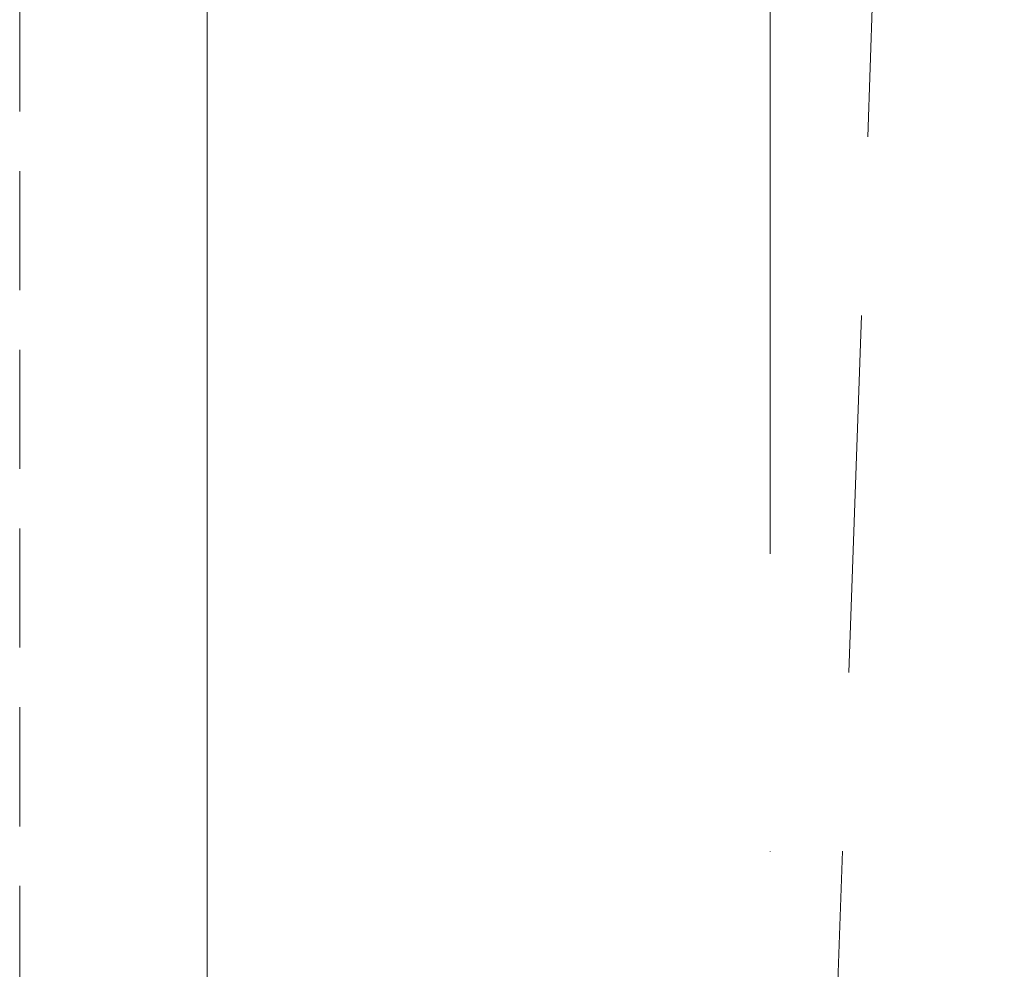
# Model space of a CAD drawing. Header units: millimetres. Extents: x 144573 to 336993, y 74252 to 247042.
# Tile 63 of 256: x 147061 to 147586, y 185357 to 185863. Entities that reach past the tile are written whole.
import ezdxf

# ---------------------------------------------------------------- set-up
doc = ezdxf.new("R2010")
doc.units = ezdxf.units.MM
for name, pattern in [('CK_Čerchovaná 50', [6, 3, -1.5, 0, -1.5]), ('ČERCHOVANÁ', [25.4, 12.7, -6.35, 0, -6.35]), ('ČÁRKOVANÁ', [19.05, 12.7, -6.35])]:
    doc.linetypes.add(name, pattern=pattern)
for name, color, linetype, lineweight in [('FASÁDA DETAILNÍ', 255, 'Continuous', 0), ('NOVA', 255, 'Continuous', 0), ('OSY', 255, 'Continuous', 0), ('TENKA', 255, 'Continuous', 0)]:
    doc.layers.add(name, color=color, linetype=linetype, lineweight=lineweight)

msp = doc.modelspace()

# ---------------------------------------------------------------- linework, layer by layer
at = {"layer": 'FASÁDA DETAILNÍ', "linetype": 'ČÁRKOVANÁ', "ltscale": 5}
msp.add_lwpolyline([(172961.48, 174955.259), (147061.48, 174955.259), (147061.48, 197955.259), (172961.48, 197955.259)], close=True, dxfattribs=at)
at = {"layer": 'NOVA', "linetype": 'ČÁRKOVANÁ', "ltscale": 15}
msp.add_line((147161.48, 175805.259), (147911.48, 197105.259), dxfattribs=at)
at = {"layer": 'NOVA'}
msp.add_line((147161.48, 175055.259), (147161.48, 190997.759), dxfattribs=at)
at = {"layer": 'NOVA', "ltscale": 5}
msp.add_line((147161.48, 175055.259), (147161.48, 190997.759), dxfattribs=at)
at = {"layer": 'OSY', "linetype": 'ČERCHOVANÁ', "ltscale": 25}
msp.add_line((147461.48, 199232.667), (147461.48, 174158.02), dxfattribs=at)
at = {"layer": 'TENKA', "linetype": 'CK_Čerchovaná 50', "ltscale": 50}
msp.add_line((147161.48, 174855.259), (147161.48, 198055.259), dxfattribs=at)
at = {"layer": 'TENKA', "ltscale": 20}
msp.add_lwpolyline([(147161.48, 181892.759), (147161.48, 186217.759)], close=True, dxfattribs=at)

doc.saveas('drawing.dxf')
